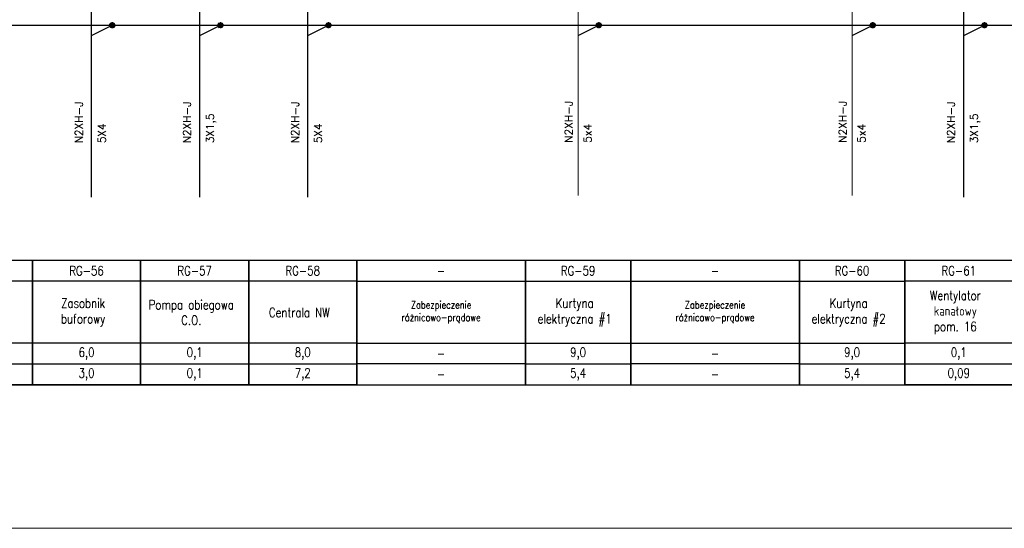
# Model space of a CAD drawing. Header units: millimetres. Extents: x 2505 to 3495, y 1397 to 1684.
# Tile 29 of 59: x 3013 to 3145, y 1397 to 1465. Entities that reach past the tile are written whole.
import ezdxf
from ezdxf.enums import TextEntityAlignment as Align

# ---------------------------------------------------------------- set-up
doc = ezdxf.new("R2010")
doc.units = ezdxf.units.MM
for name, color, linetype, lineweight in [('#elektryczne', 7, 'Continuous', 20), ('EB_PRZEWODY', 3, 'Continuous', 20), ('PRZEWODY', 3, 'Continuous', 20), ('SZYNY', 1, 'Continuous', 40)]:
    doc.layers.add(name, color=color, linetype=linetype, lineweight=lineweight)
doc.layers.add('E_Opis', color=7, linetype='Continuous')
doc.layers.add('OPIS', color=7, linetype='Continuous')
doc.styles.add('ROMANS', font='romans.shx', dxfattribs={"width": 0.8})
doc.styles.add('SIMPLEX', font='simplex.shx', dxfattribs={"width": 0.8})

# ---------------------------------------------------------------- blocks, each defined once
blk = doc.blocks.new('*U232')
for p, q in [((-0.64, 0.17), (-0.66, 0.02)), ((-0.64, 0.17), (-0.66, 0.02)), ((-0.64, 0), (-0.66, -0.03)), ((-0.6, 0.28), (-0.64, 0.17)), ((-0.6, 0.28), (-0.64, 0.17)), ((-0.6, 0.14), (-0.64, 0.09)), ((-0.6, 0), (-0.64, 0)), ((-0.51, 0.43), (-0.6, 0.28)), ((-0.51, 0.43), (-0.6, 0.28)), ((-0.51, 0.29), (-0.6, 0.19)), ((-0.51, 0.15), (-0.6, 0.1)), ((-0.51, 0.01), (-0.6, 0)), ((-0.4, 0.52), (-0.51, 0.43)), ((-0.4, 0.52), (-0.51, 0.43)), ((-0.4, 0.41), (-0.51, 0.33)), ((-0.4, 0.29), (-0.51, 0.24)), ((-0.4, 0.17), (-0.51, 0.15)), ((-0.4, 0.06), (-0.51, 0.05)), ((-0.27, 0.61), (-0.4, 0.52)), ((-0.27, 0.61), (-0.4, 0.52)), ((-0.27, 0.5), (-0.4, 0.43)), ((-0.27, 0.38), (-0.4, 0.33)), ((-0.27, 0.27), (-0.4, 0.24)), ((-0.27, 0.16), (-0.4, 0.14)), ((-0.27, 0.05), (-0.4, 0.05)), ((-0.27, 0.61), (-0.27, -0.61)), ((-0.27, 0.61), (-0.27, -0.61)), ((-0.1, 0.66), (0.1, 0.66)), ((-0.1, 0.66), (0.1, 0.66)), ((-0.1, -0.66), (-0.1, 0.66)), ((-0.1, 0.66), (-0.1, -0.66)), ((-0.1, 0.56), (0.1, 0.56)), ((-0.1, 0.46), (0.1, 0.46)), ((-0.1, 0.36), (0.1, 0.36)), ((-0.1, 0.26), (0.1, 0.26)), ((-0.1, 0.15), (0.1, 0.15)), ((-0.1, 0.05), (0.1, 0.05)), ((0.1, -0.66), (0.1, 0.66)), ((0.1, 0.66), (0.1, -0.66)), ((0.27, 0.61), (0.27, -0.61)), ((0.27, 0.61), (0.27, -0.61)), ((0.27, 0.61), (0.4, 0.52)), ((0.27, 0.61), (0.4, 0.52)), ((0.27, 0.5), (0.4, 0.43)), ((0.27, 0.38), (0.4, 0.33)), ((0.27, 0.27), (0.4, 0.24)), ((0.27, 0.16), (0.4, 0.14)), ((0.27, 0.05), (0.4, 0.05)), ((0.4, 0.52), (0.51, 0.43)), ((0.4, 0.52), (0.51, 0.43)), ((0.4, 0.41), (0.51, 0.33)), ((0.4, 0.29), (0.51, 0.24)), ((0.4, 0.17), (0.51, 0.15)), ((0.4, 0.06), (0.51, 0.05)), ((0.51, 0.43), (0.6, 0.28)), ((0.51, 0.43), (0.6, 0.28)), ((0.51, 0.29), (0.6, 0.19)), ((0.51, 0.15), (0.6, 0.1)), ((0.51, 0.01), (0.6, 0)), ((0.6, 0.28), (0.64, 0.17)), ((0.6, 0.28), (0.64, 0.17)), ((0.6, 0.14), (0.64, 0.09)), ((0.6, 0), (0.64, 0)), ((0.64, 0.17), (0.66, 0.02)), ((0.64, 0.17), (0.66, 0.02)), ((0.64, 0), (0.66, -0.03)), ((-0.65, -0.08), (-0.64, -0.17)), ((-0.64, -0.17), (-0.65, -0.08)), ((-0.6, -0.14), (-0.64, -0.08)), ((-0.64, -0.17), (-0.6, -0.28)), ((-0.6, -0.28), (-0.64, -0.17)), ((-0.51, -0.13), (-0.6, -0.09)), ((-0.51, -0.27), (-0.6, -0.18)), ((-0.6, -0.28), (-0.51, -0.41)), ((-0.51, -0.41), (-0.6, -0.28)), ((-0.4, -0.06), (-0.51, -0.04)), ((-0.4, -0.17), (-0.51, -0.13)), ((-0.4, -0.29), (-0.51, -0.23)), ((-0.4, -0.41), (-0.51, -0.32)), ((-0.51, -0.41), (-0.4, -0.52)), ((-0.4, -0.52), (-0.51, -0.41)), ((-0.27, -0.06), (-0.4, -0.05)), ((-0.27, -0.17), (-0.4, -0.14)), ((-0.27, -0.28), (-0.4, -0.24)), ((-0.27, -0.39), (-0.4, -0.33)), ((-0.27, -0.5), (-0.4, -0.43)), ((-0.4, -0.52), (-0.27, -0.61)), ((-0.27, -0.61), (-0.4, -0.52)), ((-0.1, -0.05), (0.1, -0.05)), ((-0.1, -0.15), (0.1, -0.15)), ((-0.1, -0.26), (0.1, -0.26)), ((-0.1, -0.36), (0.1, -0.36)), ((-0.1, -0.46), (0.1, -0.46)), ((-0.1, -0.56), (0.1, -0.56)), ((0.1, -0.66), (-0.1, -0.66)), ((-0.1, -0.66), (0.1, -0.66)), ((0.27, -0.06), (0.4, -0.05)), ((0.27, -0.17), (0.4, -0.14)), ((0.27, -0.28), (0.4, -0.24)), ((0.27, -0.39), (0.4, -0.33)), ((0.27, -0.5), (0.4, -0.43)), ((0.4, -0.52), (0.27, -0.61)), ((0.27, -0.61), (0.4, -0.52)), ((0.4, -0.06), (0.51, -0.04)), ((0.4, -0.17), (0.51, -0.13)), ((0.4, -0.29), (0.51, -0.23)), ((0.4, -0.41), (0.51, -0.32)), ((0.51, -0.41), (0.4, -0.52)), ((0.4, -0.52), (0.51, -0.41)), ((0.51, -0.13), (0.6, -0.09)), ((0.51, -0.27), (0.6, -0.18)), ((0.6, -0.28), (0.51, -0.41)), ((0.51, -0.41), (0.6, -0.28)), ((0.6, -0.14), (0.64, -0.08)), ((0.64, -0.17), (0.6, -0.28)), ((0.6, -0.28), (0.64, -0.17)), ((0.65, -0.08), (0.64, -0.17)), ((0.64, -0.17), (0.65, -0.08))]:
    blk.add_line(p, q)
at = {"ltscale": 5}
blk.add_line((0.66, 0.02), (0.66, -0.08), dxfattribs=at)
blk.add_point((0, 0))
blk = doc.blocks.new('*U241')
for p, q in [((-0.64, 0.17), (-0.66, 0.02)), ((-0.64, 0.17), (-0.66, 0.02)), ((-0.64, 0), (-0.66, -0.03)), ((-0.6, 0.28), (-0.64, 0.17)), ((-0.6, 0.28), (-0.64, 0.17)), ((-0.6, 0.14), (-0.64, 0.09)), ((-0.6, 0), (-0.64, 0)), ((-0.51, 0.43), (-0.6, 0.28)), ((-0.51, 0.43), (-0.6, 0.28)), ((-0.51, 0.29), (-0.6, 0.19)), ((-0.51, 0.15), (-0.6, 0.1)), ((-0.51, 0.01), (-0.6, 0)), ((-0.4, 0.52), (-0.51, 0.43)), ((-0.4, 0.52), (-0.51, 0.43)), ((-0.4, 0.41), (-0.51, 0.33)), ((-0.4, 0.29), (-0.51, 0.24)), ((-0.4, 0.17), (-0.51, 0.15)), ((-0.4, 0.06), (-0.51, 0.05)), ((-0.27, 0.61), (-0.4, 0.52)), ((-0.27, 0.61), (-0.4, 0.52)), ((-0.27, 0.5), (-0.4, 0.43)), ((-0.27, 0.38), (-0.4, 0.33)), ((-0.27, 0.27), (-0.4, 0.24)), ((-0.27, 0.16), (-0.4, 0.14)), ((-0.27, 0.05), (-0.4, 0.05)), ((-0.27, 0.61), (-0.27, -0.61)), ((-0.27, 0.61), (-0.27, -0.61)), ((-0.1, 0.66), (0.1, 0.66)), ((-0.1, 0.66), (0.1, 0.66)), ((-0.1, -0.66), (-0.1, 0.66)), ((-0.1, 0.66), (-0.1, -0.66)), ((-0.1, 0.56), (0.1, 0.56)), ((-0.1, 0.46), (0.1, 0.46)), ((-0.1, 0.36), (0.1, 0.36)), ((-0.1, 0.26), (0.1, 0.26)), ((-0.1, 0.15), (0.1, 0.15)), ((-0.1, 0.05), (0.1, 0.05)), ((0.1, -0.66), (0.1, 0.66)), ((0.1, 0.66), (0.1, -0.66)), ((0.27, 0.61), (0.27, -0.61)), ((0.27, 0.61), (0.27, -0.61)), ((0.27, 0.61), (0.4, 0.52)), ((0.27, 0.61), (0.4, 0.52)), ((0.27, 0.5), (0.4, 0.43)), ((0.27, 0.38), (0.4, 0.33)), ((0.27, 0.27), (0.4, 0.24)), ((0.27, 0.16), (0.4, 0.14)), ((0.27, 0.05), (0.4, 0.05)), ((0.4, 0.52), (0.51, 0.43)), ((0.4, 0.52), (0.51, 0.43)), ((0.4, 0.41), (0.51, 0.33)), ((0.4, 0.29), (0.51, 0.24)), ((0.4, 0.17), (0.51, 0.15)), ((0.4, 0.06), (0.51, 0.05)), ((0.51, 0.43), (0.6, 0.28)), ((0.51, 0.43), (0.6, 0.28)), ((0.51, 0.29), (0.6, 0.19)), ((0.51, 0.15), (0.6, 0.1)), ((0.51, 0.01), (0.6, 0)), ((0.6, 0.28), (0.64, 0.17)), ((0.6, 0.28), (0.64, 0.17)), ((0.6, 0.14), (0.64, 0.09)), ((0.6, 0), (0.64, 0)), ((0.64, 0.17), (0.66, 0.02)), ((0.64, 0.17), (0.66, 0.02)), ((0.64, 0), (0.66, -0.03)), ((-0.65, -0.08), (-0.64, -0.17)), ((-0.64, -0.17), (-0.65, -0.08)), ((-0.6, -0.14), (-0.64, -0.08)), ((-0.64, -0.17), (-0.6, -0.28)), ((-0.6, -0.28), (-0.64, -0.17)), ((-0.51, -0.13), (-0.6, -0.09)), ((-0.51, -0.27), (-0.6, -0.18)), ((-0.6, -0.28), (-0.51, -0.41)), ((-0.51, -0.41), (-0.6, -0.28)), ((-0.4, -0.06), (-0.51, -0.04)), ((-0.4, -0.17), (-0.51, -0.13)), ((-0.4, -0.29), (-0.51, -0.23)), ((-0.4, -0.41), (-0.51, -0.32)), ((-0.51, -0.41), (-0.4, -0.52)), ((-0.4, -0.52), (-0.51, -0.41)), ((-0.27, -0.06), (-0.4, -0.05)), ((-0.27, -0.17), (-0.4, -0.14)), ((-0.27, -0.28), (-0.4, -0.24)), ((-0.27, -0.39), (-0.4, -0.33)), ((-0.27, -0.5), (-0.4, -0.43)), ((-0.4, -0.52), (-0.27, -0.61)), ((-0.27, -0.61), (-0.4, -0.52)), ((-0.1, -0.05), (0.1, -0.05)), ((-0.1, -0.15), (0.1, -0.15)), ((-0.1, -0.26), (0.1, -0.26)), ((-0.1, -0.36), (0.1, -0.36)), ((-0.1, -0.46), (0.1, -0.46)), ((-0.1, -0.56), (0.1, -0.56)), ((0.1, -0.66), (-0.1, -0.66)), ((-0.1, -0.66), (0.1, -0.66)), ((0.27, -0.06), (0.4, -0.05)), ((0.27, -0.17), (0.4, -0.14)), ((0.27, -0.28), (0.4, -0.24)), ((0.27, -0.39), (0.4, -0.33)), ((0.27, -0.5), (0.4, -0.43)), ((0.4, -0.52), (0.27, -0.61)), ((0.27, -0.61), (0.4, -0.52)), ((0.4, -0.06), (0.51, -0.04)), ((0.4, -0.17), (0.51, -0.13)), ((0.4, -0.29), (0.51, -0.23)), ((0.4, -0.41), (0.51, -0.32)), ((0.51, -0.41), (0.4, -0.52)), ((0.4, -0.52), (0.51, -0.41)), ((0.51, -0.13), (0.6, -0.09)), ((0.51, -0.27), (0.6, -0.18)), ((0.6, -0.28), (0.51, -0.41)), ((0.51, -0.41), (0.6, -0.28)), ((0.6, -0.14), (0.64, -0.08)), ((0.64, -0.17), (0.6, -0.28)), ((0.6, -0.28), (0.64, -0.17)), ((0.65, -0.08), (0.64, -0.17)), ((0.64, -0.17), (0.65, -0.08))]:
    blk.add_line(p, q)
at = {"ltscale": 5}
blk.add_line((0.66, 0.02), (0.66, -0.08), dxfattribs=at)
blk.add_point((0, 0))
blk = doc.blocks.new('*U238')
for p, q in [((-0.64, 0.17), (-0.66, 0.02)), ((-0.64, 0.17), (-0.66, 0.02)), ((-0.64, 0), (-0.66, -0.03)), ((-0.6, 0.28), (-0.64, 0.17)), ((-0.6, 0.28), (-0.64, 0.17)), ((-0.6, 0.14), (-0.64, 0.09)), ((-0.6, 0), (-0.64, 0)), ((-0.51, 0.43), (-0.6, 0.28)), ((-0.51, 0.43), (-0.6, 0.28)), ((-0.51, 0.29), (-0.6, 0.19)), ((-0.51, 0.15), (-0.6, 0.1)), ((-0.51, 0.01), (-0.6, 0)), ((-0.4, 0.52), (-0.51, 0.43)), ((-0.4, 0.52), (-0.51, 0.43)), ((-0.4, 0.41), (-0.51, 0.33)), ((-0.4, 0.29), (-0.51, 0.24)), ((-0.4, 0.17), (-0.51, 0.15)), ((-0.4, 0.06), (-0.51, 0.05)), ((-0.27, 0.61), (-0.4, 0.52)), ((-0.27, 0.61), (-0.4, 0.52)), ((-0.27, 0.5), (-0.4, 0.43)), ((-0.27, 0.38), (-0.4, 0.33)), ((-0.27, 0.27), (-0.4, 0.24)), ((-0.27, 0.16), (-0.4, 0.14)), ((-0.27, 0.05), (-0.4, 0.05)), ((-0.27, 0.61), (-0.27, -0.61)), ((-0.27, 0.61), (-0.27, -0.61)), ((-0.1, 0.66), (0.1, 0.66)), ((-0.1, 0.66), (0.1, 0.66)), ((-0.1, -0.66), (-0.1, 0.66)), ((-0.1, 0.66), (-0.1, -0.66)), ((-0.1, 0.56), (0.1, 0.56)), ((-0.1, 0.46), (0.1, 0.46)), ((-0.1, 0.36), (0.1, 0.36)), ((-0.1, 0.26), (0.1, 0.26)), ((-0.1, 0.15), (0.1, 0.15)), ((-0.1, 0.05), (0.1, 0.05)), ((0.1, -0.66), (0.1, 0.66)), ((0.1, 0.66), (0.1, -0.66)), ((0.27, 0.61), (0.27, -0.61)), ((0.27, 0.61), (0.27, -0.61)), ((0.27, 0.61), (0.4, 0.52)), ((0.27, 0.61), (0.4, 0.52)), ((0.27, 0.5), (0.4, 0.43)), ((0.27, 0.38), (0.4, 0.33)), ((0.27, 0.27), (0.4, 0.24)), ((0.27, 0.16), (0.4, 0.14)), ((0.27, 0.05), (0.4, 0.05)), ((0.4, 0.52), (0.51, 0.43)), ((0.4, 0.52), (0.51, 0.43)), ((0.4, 0.41), (0.51, 0.33)), ((0.4, 0.29), (0.51, 0.24)), ((0.4, 0.17), (0.51, 0.15)), ((0.4, 0.06), (0.51, 0.05)), ((0.51, 0.43), (0.6, 0.28)), ((0.51, 0.43), (0.6, 0.28)), ((0.51, 0.29), (0.6, 0.19)), ((0.51, 0.15), (0.6, 0.1)), ((0.51, 0.01), (0.6, 0)), ((0.6, 0.28), (0.64, 0.17)), ((0.6, 0.28), (0.64, 0.17)), ((0.6, 0.14), (0.64, 0.09)), ((0.6, 0), (0.64, 0)), ((0.64, 0.17), (0.66, 0.02)), ((0.64, 0.17), (0.66, 0.02)), ((0.64, 0), (0.66, -0.03)), ((-0.65, -0.08), (-0.64, -0.17)), ((-0.64, -0.17), (-0.65, -0.08)), ((-0.6, -0.14), (-0.64, -0.08)), ((-0.64, -0.17), (-0.6, -0.28)), ((-0.6, -0.28), (-0.64, -0.17)), ((-0.51, -0.13), (-0.6, -0.09)), ((-0.51, -0.27), (-0.6, -0.18)), ((-0.6, -0.28), (-0.51, -0.41)), ((-0.51, -0.41), (-0.6, -0.28)), ((-0.4, -0.06), (-0.51, -0.04)), ((-0.4, -0.17), (-0.51, -0.13)), ((-0.4, -0.29), (-0.51, -0.23)), ((-0.4, -0.41), (-0.51, -0.32)), ((-0.51, -0.41), (-0.4, -0.52)), ((-0.4, -0.52), (-0.51, -0.41)), ((-0.27, -0.06), (-0.4, -0.05)), ((-0.27, -0.17), (-0.4, -0.14)), ((-0.27, -0.28), (-0.4, -0.24)), ((-0.27, -0.39), (-0.4, -0.33)), ((-0.27, -0.5), (-0.4, -0.43)), ((-0.4, -0.52), (-0.27, -0.61)), ((-0.27, -0.61), (-0.4, -0.52)), ((-0.1, -0.05), (0.1, -0.05)), ((-0.1, -0.15), (0.1, -0.15)), ((-0.1, -0.26), (0.1, -0.26)), ((-0.1, -0.36), (0.1, -0.36)), ((-0.1, -0.46), (0.1, -0.46)), ((-0.1, -0.56), (0.1, -0.56)), ((0.1, -0.66), (-0.1, -0.66)), ((-0.1, -0.66), (0.1, -0.66)), ((0.27, -0.06), (0.4, -0.05)), ((0.27, -0.17), (0.4, -0.14)), ((0.27, -0.28), (0.4, -0.24)), ((0.27, -0.39), (0.4, -0.33)), ((0.27, -0.5), (0.4, -0.43)), ((0.4, -0.52), (0.27, -0.61)), ((0.27, -0.61), (0.4, -0.52)), ((0.4, -0.06), (0.51, -0.04)), ((0.4, -0.17), (0.51, -0.13)), ((0.4, -0.29), (0.51, -0.23)), ((0.4, -0.41), (0.51, -0.32)), ((0.51, -0.41), (0.4, -0.52)), ((0.4, -0.52), (0.51, -0.41)), ((0.51, -0.13), (0.6, -0.09)), ((0.51, -0.27), (0.6, -0.18)), ((0.6, -0.28), (0.51, -0.41)), ((0.51, -0.41), (0.6, -0.28)), ((0.6, -0.14), (0.64, -0.08)), ((0.64, -0.17), (0.6, -0.28)), ((0.6, -0.28), (0.64, -0.17)), ((0.65, -0.08), (0.64, -0.17)), ((0.64, -0.17), (0.65, -0.08))]:
    blk.add_line(p, q)
at = {"ltscale": 5}
blk.add_line((0.66, 0.02), (0.66, -0.08), dxfattribs=at)
blk.add_point((0, 0))
blk = doc.blocks.new('*U273')
for p, q in [((-0.64, 0.17), (-0.66, 0.02)), ((-0.64, 0.17), (-0.66, 0.02)), ((-0.64, 0), (-0.66, -0.03)), ((-0.6, 0.28), (-0.64, 0.17)), ((-0.6, 0.28), (-0.64, 0.17)), ((-0.6, 0.14), (-0.64, 0.09)), ((-0.6, 0), (-0.64, 0)), ((-0.51, 0.43), (-0.6, 0.28)), ((-0.51, 0.43), (-0.6, 0.28)), ((-0.51, 0.29), (-0.6, 0.19)), ((-0.51, 0.15), (-0.6, 0.1)), ((-0.51, 0.01), (-0.6, 0)), ((-0.4, 0.52), (-0.51, 0.43)), ((-0.4, 0.52), (-0.51, 0.43)), ((-0.4, 0.41), (-0.51, 0.33)), ((-0.4, 0.29), (-0.51, 0.24)), ((-0.4, 0.17), (-0.51, 0.15)), ((-0.4, 0.06), (-0.51, 0.05)), ((-0.27, 0.61), (-0.4, 0.52)), ((-0.27, 0.61), (-0.4, 0.52)), ((-0.27, 0.5), (-0.4, 0.43)), ((-0.27, 0.38), (-0.4, 0.33)), ((-0.27, 0.27), (-0.4, 0.24)), ((-0.27, 0.16), (-0.4, 0.14)), ((-0.27, 0.05), (-0.4, 0.05)), ((-0.27, 0.61), (-0.27, -0.61)), ((-0.27, 0.61), (-0.27, -0.61)), ((-0.1, 0.66), (0.1, 0.66)), ((-0.1, 0.66), (0.1, 0.66)), ((-0.1, -0.66), (-0.1, 0.66)), ((-0.1, 0.66), (-0.1, -0.66)), ((-0.1, 0.56), (0.1, 0.56)), ((-0.1, 0.46), (0.1, 0.46)), ((-0.1, 0.36), (0.1, 0.36)), ((-0.1, 0.26), (0.1, 0.26)), ((-0.1, 0.15), (0.1, 0.15)), ((-0.1, 0.05), (0.1, 0.05)), ((0.1, -0.66), (0.1, 0.66)), ((0.1, 0.66), (0.1, -0.66)), ((0.27, 0.61), (0.27, -0.61)), ((0.27, 0.61), (0.27, -0.61)), ((0.27, 0.61), (0.4, 0.52)), ((0.27, 0.61), (0.4, 0.52)), ((0.27, 0.5), (0.4, 0.43)), ((0.27, 0.38), (0.4, 0.33)), ((0.27, 0.27), (0.4, 0.24)), ((0.27, 0.16), (0.4, 0.14)), ((0.27, 0.05), (0.4, 0.05)), ((0.4, 0.52), (0.51, 0.43)), ((0.4, 0.52), (0.51, 0.43)), ((0.4, 0.41), (0.51, 0.33)), ((0.4, 0.29), (0.51, 0.24)), ((0.4, 0.17), (0.51, 0.15)), ((0.4, 0.06), (0.51, 0.05)), ((0.51, 0.43), (0.6, 0.28)), ((0.51, 0.43), (0.6, 0.28)), ((0.51, 0.29), (0.6, 0.19)), ((0.51, 0.15), (0.6, 0.1)), ((0.51, 0.01), (0.6, 0)), ((0.6, 0.28), (0.64, 0.17)), ((0.6, 0.28), (0.64, 0.17)), ((0.6, 0.14), (0.64, 0.09)), ((0.6, 0), (0.64, 0)), ((0.64, 0.17), (0.66, 0.02)), ((0.64, 0.17), (0.66, 0.02)), ((0.64, 0), (0.66, -0.03)), ((-0.65, -0.08), (-0.64, -0.17)), ((-0.64, -0.17), (-0.65, -0.08)), ((-0.6, -0.14), (-0.64, -0.08)), ((-0.64, -0.17), (-0.6, -0.28)), ((-0.6, -0.28), (-0.64, -0.17)), ((-0.51, -0.13), (-0.6, -0.09)), ((-0.51, -0.27), (-0.6, -0.18)), ((-0.6, -0.28), (-0.51, -0.41)), ((-0.51, -0.41), (-0.6, -0.28)), ((-0.4, -0.06), (-0.51, -0.04)), ((-0.4, -0.17), (-0.51, -0.13)), ((-0.4, -0.29), (-0.51, -0.23)), ((-0.4, -0.41), (-0.51, -0.32)), ((-0.51, -0.41), (-0.4, -0.52)), ((-0.4, -0.52), (-0.51, -0.41)), ((-0.27, -0.06), (-0.4, -0.05)), ((-0.27, -0.17), (-0.4, -0.14)), ((-0.27, -0.28), (-0.4, -0.24)), ((-0.27, -0.39), (-0.4, -0.33)), ((-0.27, -0.5), (-0.4, -0.43)), ((-0.4, -0.52), (-0.27, -0.61)), ((-0.27, -0.61), (-0.4, -0.52)), ((-0.1, -0.05), (0.1, -0.05)), ((-0.1, -0.15), (0.1, -0.15)), ((-0.1, -0.26), (0.1, -0.26)), ((-0.1, -0.36), (0.1, -0.36)), ((-0.1, -0.46), (0.1, -0.46)), ((-0.1, -0.56), (0.1, -0.56)), ((0.1, -0.66), (-0.1, -0.66)), ((-0.1, -0.66), (0.1, -0.66)), ((0.27, -0.06), (0.4, -0.05)), ((0.27, -0.17), (0.4, -0.14)), ((0.27, -0.28), (0.4, -0.24)), ((0.27, -0.39), (0.4, -0.33)), ((0.27, -0.5), (0.4, -0.43)), ((0.4, -0.52), (0.27, -0.61)), ((0.27, -0.61), (0.4, -0.52)), ((0.4, -0.06), (0.51, -0.04)), ((0.4, -0.17), (0.51, -0.13)), ((0.4, -0.29), (0.51, -0.23)), ((0.4, -0.41), (0.51, -0.32)), ((0.51, -0.41), (0.4, -0.52)), ((0.4, -0.52), (0.51, -0.41)), ((0.51, -0.13), (0.6, -0.09)), ((0.51, -0.27), (0.6, -0.18)), ((0.6, -0.28), (0.51, -0.41)), ((0.51, -0.41), (0.6, -0.28)), ((0.6, -0.14), (0.64, -0.08)), ((0.64, -0.17), (0.6, -0.28)), ((0.6, -0.28), (0.64, -0.17)), ((0.65, -0.08), (0.64, -0.17)), ((0.64, -0.17), (0.65, -0.08))]:
    blk.add_line(p, q)
at = {"ltscale": 5}
blk.add_line((0.66, 0.02), (0.66, -0.08), dxfattribs=at)
blk.add_point((0, 0))
blk = doc.blocks.new('*U275')
for p, q in [((-0.64, 0.17), (-0.66, 0.02)), ((-0.64, 0.17), (-0.66, 0.02)), ((-0.64, 0), (-0.66, -0.03)), ((-0.6, 0.28), (-0.64, 0.17)), ((-0.6, 0.28), (-0.64, 0.17)), ((-0.6, 0.14), (-0.64, 0.09)), ((-0.6, 0), (-0.64, 0)), ((-0.51, 0.43), (-0.6, 0.28)), ((-0.51, 0.43), (-0.6, 0.28)), ((-0.51, 0.29), (-0.6, 0.19)), ((-0.51, 0.15), (-0.6, 0.1)), ((-0.51, 0.01), (-0.6, 0)), ((-0.4, 0.52), (-0.51, 0.43)), ((-0.4, 0.52), (-0.51, 0.43)), ((-0.4, 0.41), (-0.51, 0.33)), ((-0.4, 0.29), (-0.51, 0.24)), ((-0.4, 0.17), (-0.51, 0.15)), ((-0.4, 0.06), (-0.51, 0.05)), ((-0.27, 0.61), (-0.4, 0.52)), ((-0.27, 0.61), (-0.4, 0.52)), ((-0.27, 0.5), (-0.4, 0.43)), ((-0.27, 0.38), (-0.4, 0.33)), ((-0.27, 0.27), (-0.4, 0.24)), ((-0.27, 0.16), (-0.4, 0.14)), ((-0.27, 0.05), (-0.4, 0.05)), ((-0.27, 0.61), (-0.27, -0.61)), ((-0.27, 0.61), (-0.27, -0.61)), ((-0.1, 0.66), (0.1, 0.66)), ((-0.1, 0.66), (0.1, 0.66)), ((-0.1, -0.66), (-0.1, 0.66)), ((-0.1, 0.66), (-0.1, -0.66)), ((-0.1, 0.56), (0.1, 0.56)), ((-0.1, 0.46), (0.1, 0.46)), ((-0.1, 0.36), (0.1, 0.36)), ((-0.1, 0.26), (0.1, 0.26)), ((-0.1, 0.15), (0.1, 0.15)), ((-0.1, 0.05), (0.1, 0.05)), ((0.1, -0.66), (0.1, 0.66)), ((0.1, 0.66), (0.1, -0.66)), ((0.27, 0.61), (0.27, -0.61)), ((0.27, 0.61), (0.27, -0.61)), ((0.27, 0.61), (0.4, 0.52)), ((0.27, 0.61), (0.4, 0.52)), ((0.27, 0.5), (0.4, 0.43)), ((0.27, 0.38), (0.4, 0.33)), ((0.27, 0.27), (0.4, 0.24)), ((0.27, 0.16), (0.4, 0.14)), ((0.27, 0.05), (0.4, 0.05)), ((0.4, 0.52), (0.51, 0.43)), ((0.4, 0.52), (0.51, 0.43)), ((0.4, 0.41), (0.51, 0.33)), ((0.4, 0.29), (0.51, 0.24)), ((0.4, 0.17), (0.51, 0.15)), ((0.4, 0.06), (0.51, 0.05)), ((0.51, 0.43), (0.6, 0.28)), ((0.51, 0.43), (0.6, 0.28)), ((0.51, 0.29), (0.6, 0.19)), ((0.51, 0.15), (0.6, 0.1)), ((0.51, 0.01), (0.6, 0)), ((0.6, 0.28), (0.64, 0.17)), ((0.6, 0.28), (0.64, 0.17)), ((0.6, 0.14), (0.64, 0.09)), ((0.6, 0), (0.64, 0)), ((0.64, 0.17), (0.66, 0.02)), ((0.64, 0.17), (0.66, 0.02)), ((0.64, 0), (0.66, -0.03)), ((-0.65, -0.08), (-0.64, -0.17)), ((-0.64, -0.17), (-0.65, -0.08)), ((-0.6, -0.14), (-0.64, -0.08)), ((-0.64, -0.17), (-0.6, -0.28)), ((-0.6, -0.28), (-0.64, -0.17)), ((-0.51, -0.13), (-0.6, -0.09)), ((-0.51, -0.27), (-0.6, -0.18)), ((-0.6, -0.28), (-0.51, -0.41)), ((-0.51, -0.41), (-0.6, -0.28)), ((-0.4, -0.06), (-0.51, -0.04)), ((-0.4, -0.17), (-0.51, -0.13)), ((-0.4, -0.29), (-0.51, -0.23)), ((-0.4, -0.41), (-0.51, -0.32)), ((-0.51, -0.41), (-0.4, -0.52)), ((-0.4, -0.52), (-0.51, -0.41)), ((-0.27, -0.06), (-0.4, -0.05)), ((-0.27, -0.17), (-0.4, -0.14)), ((-0.27, -0.28), (-0.4, -0.24)), ((-0.27, -0.39), (-0.4, -0.33)), ((-0.27, -0.5), (-0.4, -0.43)), ((-0.4, -0.52), (-0.27, -0.61)), ((-0.27, -0.61), (-0.4, -0.52)), ((-0.1, -0.05), (0.1, -0.05)), ((-0.1, -0.15), (0.1, -0.15)), ((-0.1, -0.26), (0.1, -0.26)), ((-0.1, -0.36), (0.1, -0.36)), ((-0.1, -0.46), (0.1, -0.46)), ((-0.1, -0.56), (0.1, -0.56)), ((0.1, -0.66), (-0.1, -0.66)), ((-0.1, -0.66), (0.1, -0.66)), ((0.27, -0.06), (0.4, -0.05)), ((0.27, -0.17), (0.4, -0.14)), ((0.27, -0.28), (0.4, -0.24)), ((0.27, -0.39), (0.4, -0.33)), ((0.27, -0.5), (0.4, -0.43)), ((0.4, -0.52), (0.27, -0.61)), ((0.27, -0.61), (0.4, -0.52)), ((0.4, -0.06), (0.51, -0.04)), ((0.4, -0.17), (0.51, -0.13)), ((0.4, -0.29), (0.51, -0.23)), ((0.4, -0.41), (0.51, -0.32)), ((0.51, -0.41), (0.4, -0.52)), ((0.4, -0.52), (0.51, -0.41)), ((0.51, -0.13), (0.6, -0.09)), ((0.51, -0.27), (0.6, -0.18)), ((0.6, -0.28), (0.51, -0.41)), ((0.51, -0.41), (0.6, -0.28)), ((0.6, -0.14), (0.64, -0.08)), ((0.64, -0.17), (0.6, -0.28)), ((0.6, -0.28), (0.64, -0.17)), ((0.65, -0.08), (0.64, -0.17)), ((0.64, -0.17), (0.65, -0.08))]:
    blk.add_line(p, q)
at = {"ltscale": 5}
blk.add_line((0.66, 0.02), (0.66, -0.08), dxfattribs=at)
blk.add_point((0, 0))
blk = doc.blocks.new('*U269')
for p, q in [((-0.64, 0.17), (-0.66, 0.02)), ((-0.64, 0.17), (-0.66, 0.02)), ((-0.64, 0), (-0.66, -0.03)), ((-0.6, 0.28), (-0.64, 0.17)), ((-0.6, 0.28), (-0.64, 0.17)), ((-0.6, 0.14), (-0.64, 0.09)), ((-0.6, 0), (-0.64, 0)), ((-0.51, 0.43), (-0.6, 0.28)), ((-0.51, 0.43), (-0.6, 0.28)), ((-0.51, 0.29), (-0.6, 0.19)), ((-0.51, 0.15), (-0.6, 0.1)), ((-0.51, 0.01), (-0.6, 0)), ((-0.4, 0.52), (-0.51, 0.43)), ((-0.4, 0.52), (-0.51, 0.43)), ((-0.4, 0.41), (-0.51, 0.33)), ((-0.4, 0.29), (-0.51, 0.24)), ((-0.4, 0.17), (-0.51, 0.15)), ((-0.4, 0.06), (-0.51, 0.05)), ((-0.27, 0.61), (-0.4, 0.52)), ((-0.27, 0.61), (-0.4, 0.52)), ((-0.27, 0.5), (-0.4, 0.43)), ((-0.27, 0.38), (-0.4, 0.33)), ((-0.27, 0.27), (-0.4, 0.24)), ((-0.27, 0.16), (-0.4, 0.14)), ((-0.27, 0.05), (-0.4, 0.05)), ((-0.27, 0.61), (-0.27, -0.61)), ((-0.27, 0.61), (-0.27, -0.61)), ((-0.1, 0.66), (0.1, 0.66)), ((-0.1, 0.66), (0.1, 0.66)), ((-0.1, -0.66), (-0.1, 0.66)), ((-0.1, 0.66), (-0.1, -0.66)), ((-0.1, 0.56), (0.1, 0.56)), ((-0.1, 0.46), (0.1, 0.46)), ((-0.1, 0.36), (0.1, 0.36)), ((-0.1, 0.26), (0.1, 0.26)), ((-0.1, 0.15), (0.1, 0.15)), ((-0.1, 0.05), (0.1, 0.05)), ((0.1, -0.66), (0.1, 0.66)), ((0.1, 0.66), (0.1, -0.66)), ((0.27, 0.61), (0.27, -0.61)), ((0.27, 0.61), (0.27, -0.61)), ((0.27, 0.61), (0.4, 0.52)), ((0.27, 0.61), (0.4, 0.52)), ((0.27, 0.5), (0.4, 0.43)), ((0.27, 0.38), (0.4, 0.33)), ((0.27, 0.27), (0.4, 0.24)), ((0.27, 0.16), (0.4, 0.14)), ((0.27, 0.05), (0.4, 0.05)), ((0.4, 0.52), (0.51, 0.43)), ((0.4, 0.52), (0.51, 0.43)), ((0.4, 0.41), (0.51, 0.33)), ((0.4, 0.29), (0.51, 0.24)), ((0.4, 0.17), (0.51, 0.15)), ((0.4, 0.06), (0.51, 0.05)), ((0.51, 0.43), (0.6, 0.28)), ((0.51, 0.43), (0.6, 0.28)), ((0.51, 0.29), (0.6, 0.19)), ((0.51, 0.15), (0.6, 0.1)), ((0.51, 0.01), (0.6, 0)), ((0.6, 0.28), (0.64, 0.17)), ((0.6, 0.28), (0.64, 0.17)), ((0.6, 0.14), (0.64, 0.09)), ((0.6, 0), (0.64, 0)), ((0.64, 0.17), (0.66, 0.02)), ((0.64, 0.17), (0.66, 0.02)), ((0.64, 0), (0.66, -0.03)), ((-0.65, -0.08), (-0.64, -0.17)), ((-0.64, -0.17), (-0.65, -0.08)), ((-0.6, -0.14), (-0.64, -0.08)), ((-0.64, -0.17), (-0.6, -0.28)), ((-0.6, -0.28), (-0.64, -0.17)), ((-0.51, -0.13), (-0.6, -0.09)), ((-0.51, -0.27), (-0.6, -0.18)), ((-0.6, -0.28), (-0.51, -0.41)), ((-0.51, -0.41), (-0.6, -0.28)), ((-0.4, -0.06), (-0.51, -0.04)), ((-0.4, -0.17), (-0.51, -0.13)), ((-0.4, -0.29), (-0.51, -0.23)), ((-0.4, -0.41), (-0.51, -0.32)), ((-0.51, -0.41), (-0.4, -0.52)), ((-0.4, -0.52), (-0.51, -0.41)), ((-0.27, -0.06), (-0.4, -0.05)), ((-0.27, -0.17), (-0.4, -0.14)), ((-0.27, -0.28), (-0.4, -0.24)), ((-0.27, -0.39), (-0.4, -0.33)), ((-0.27, -0.5), (-0.4, -0.43)), ((-0.4, -0.52), (-0.27, -0.61)), ((-0.27, -0.61), (-0.4, -0.52)), ((-0.1, -0.05), (0.1, -0.05)), ((-0.1, -0.15), (0.1, -0.15)), ((-0.1, -0.26), (0.1, -0.26)), ((-0.1, -0.36), (0.1, -0.36)), ((-0.1, -0.46), (0.1, -0.46)), ((-0.1, -0.56), (0.1, -0.56)), ((0.1, -0.66), (-0.1, -0.66)), ((-0.1, -0.66), (0.1, -0.66)), ((0.27, -0.06), (0.4, -0.05)), ((0.27, -0.17), (0.4, -0.14)), ((0.27, -0.28), (0.4, -0.24)), ((0.27, -0.39), (0.4, -0.33)), ((0.27, -0.5), (0.4, -0.43)), ((0.4, -0.52), (0.27, -0.61)), ((0.27, -0.61), (0.4, -0.52)), ((0.4, -0.06), (0.51, -0.04)), ((0.4, -0.17), (0.51, -0.13)), ((0.4, -0.29), (0.51, -0.23)), ((0.4, -0.41), (0.51, -0.32)), ((0.51, -0.41), (0.4, -0.52)), ((0.4, -0.52), (0.51, -0.41)), ((0.51, -0.13), (0.6, -0.09)), ((0.51, -0.27), (0.6, -0.18)), ((0.6, -0.28), (0.51, -0.41)), ((0.51, -0.41), (0.6, -0.28)), ((0.6, -0.14), (0.64, -0.08)), ((0.64, -0.17), (0.6, -0.28)), ((0.6, -0.28), (0.64, -0.17)), ((0.65, -0.08), (0.64, -0.17)), ((0.64, -0.17), (0.65, -0.08))]:
    blk.add_line(p, q)
at = {"ltscale": 5}
blk.add_line((0.66, 0.02), (0.66, -0.08), dxfattribs=at)
blk.add_point((0, 0))

msp = doc.modelspace()

# ---------------------------------------------------------------- linework, layer by layer
at = {"layer": '#elektryczne'}
msp.add_lwpolyline([(3494.65, 1396.93), (2504.65, 1396.93), (2504.65, 1683.93), (3494.65, 1683.93)], dxfattribs=at)
at = {"layer": 'EB_PRZEWODY', "lineweight": -3, "ltscale": 5}
for p, q in [((3022.26, 1462.95), (3025.03, 1464.33)), ((3036.74, 1462.95), (3039.52, 1464.33)), ((3051.23, 1462.95), (3054, 1464.33)), ((3087.45, 1462.95), (3090.22, 1464.33)), ((3124.16, 1462.95), (3126.93, 1464.33)), ((3139.13, 1462.95), (3141.91, 1464.33))]:
    msp.add_line(p, q, dxfattribs=at)
at = {"layer": 'OPIS', "lineweight": -3}
for p, q in [((3014.33, 1432.81), (2999.85, 1432.81)), ((3028.82, 1432.81), (3014.33, 1432.81)), ((3043.31, 1432.81), (3028.82, 1432.81)), ((3057.8, 1432.81), (3043.31, 1432.81)), ((3145.7, 1432.81), (3131.21, 1432.81)), ((3014.33, 1430.03), (2999.85, 1430.03)), ((3028.82, 1430.03), (3014.33, 1430.03)), ((3043.31, 1430.03), (3028.82, 1430.03)), ((3057.8, 1430.03), (3043.31, 1430.03)), ((3145.7, 1430.03), (3131.21, 1430.03)), ((3014.33, 1421.72), (2999.85, 1421.72)), ((3028.82, 1421.72), (3014.33, 1421.72)), ((3043.31, 1421.72), (3028.82, 1421.72)), ((3057.8, 1421.72), (3043.31, 1421.72)), ((3145.7, 1421.72), (3131.21, 1421.72))]:
    msp.add_line(p, q, dxfattribs=at)
at = {"layer": 'OPIS'}
for p, q in [((3057.8, 1430.03), (3080.39, 1430.03)), ((3080.39, 1430.02), (3094.5, 1430.02)), ((3094.5, 1430.03), (3117.1, 1430.03)), ((3117.1, 1430.02), (3131.21, 1430.02)), ((3057.8, 1421.72), (3080.39, 1421.72)), ((3080.39, 1421.72), (3094.5, 1421.72)), ((3094.5, 1421.72), (3117.1, 1421.72)), ((3117.1, 1421.72), (3131.21, 1421.72))]:
    msp.add_line(p, q, dxfattribs=at)
at = {"layer": 'OPIS', "ltscale": 5}
for p, q in [((3080.39, 1418.95), (3057.8, 1418.95)), ((3080.39, 1418.95), (3094.5, 1418.95)), ((3117.1, 1418.95), (3094.5, 1418.95)), ((3117.1, 1418.95), (3131.21, 1418.95))]:
    msp.add_line(p, q, dxfattribs=at)
at = {"layer": 'OPIS', "lineweight": -3}
for points in [[(2999.85, 1416.17), (3014.33, 1416.17), (3014.33, 1432.81), (2999.85, 1432.81)], [(3014.33, 1416.17), (3028.82, 1416.17), (3028.82, 1432.81), (3014.33, 1432.81)], [(3028.82, 1416.17), (3043.31, 1416.17), (3043.31, 1432.81), (3028.82, 1432.81)], [(3043.31, 1416.17), (3057.8, 1416.17), (3057.8, 1432.81), (3043.31, 1432.81)], [(3131.21, 1416.17), (3145.7, 1416.17), (3145.7, 1432.81), (3131.21, 1432.81)]]:
    msp.add_lwpolyline(points, close=True, dxfattribs=at)
at = {"layer": 'OPIS'}
for points in [[(3057.8, 1416.17), (3080.39, 1416.17), (3080.39, 1432.81), (3057.8, 1432.81)], [(3080.39, 1416.17), (3094.5, 1416.17), (3094.5, 1432.81), (3080.39, 1432.81)], [(3094.5, 1416.17), (3117.1, 1416.17), (3117.1, 1432.81), (3094.5, 1432.81)], [(3117.1, 1416.17), (3131.21, 1416.17), (3131.21, 1432.81), (3117.1, 1432.81)]]:
    msp.add_lwpolyline(points, close=True, dxfattribs=at)
at = {"layer": 'OPIS', "lineweight": -3}
for points in [[(2999.85, 1418.95), (3014.33, 1418.95), (3014.33, 1416.17), (2999.85, 1416.17)], [(3014.33, 1418.95), (3028.82, 1418.95), (3028.82, 1416.17), (3014.33, 1416.17)], [(3028.82, 1418.95), (3043.31, 1418.95), (3043.31, 1416.17), (3028.82, 1416.17)], [(3043.31, 1418.95), (3057.8, 1418.95), (3057.8, 1416.17), (3043.31, 1416.17)], [(3131.21, 1418.95), (3145.7, 1418.95), (3145.7, 1416.17), (3131.21, 1416.17)]]:
    msp.add_lwpolyline(points, dxfattribs=at)
at = {"layer": 'PRZEWODY'}
for p, q in [((3087.45, 1495.56), (3087.45, 1441.54)), ((3124.16, 1495.56), (3124.16, 1441.54))]:
    msp.add_line(p, q, dxfattribs=at)
at = {"layer": 'PRZEWODY', "lineweight": -3}
for p, q in [((3022.26, 1441.28), (3022.26, 1474.37)), ((3036.74, 1441.28), (3036.74, 1474.37)), ((3051.23, 1441.28), (3051.23, 1474.37)), ((3139.13, 1441.28), (3139.13, 1474.37))]:
    msp.add_line(p, q, dxfattribs=at)
at = {"layer": 'SZYNY', "color": 4, "lineweight": -3}
msp.add_line((2553.7, 1464.34), (3301.29, 1464.34), dxfattribs=at)

# ---------------------------------------------------------------- block references
at = {"layer": 'EB_PRZEWODY', "lineweight": -3, "ltscale": 5, "xscale": 0.5544000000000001, "yscale": 0.5544000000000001, "zscale": 0.5544000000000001}
for name, p in [('*U269', (3025.03, 1464.33)), ('*U275', (3039.52, 1464.33)), ('*U273', (3054, 1464.33)), ('*U232', (3090.22, 1464.33)), ('*U241', (3126.93, 1464.33)), ('*U238', (3141.91, 1464.33))]:
    msp.add_blockref(name, p, dxfattribs=at)

# ---------------------------------------------------------------- texts
at = {"layer": 'E_Opis', "attachment_point": 5, "style": 'SIMPLEX'}
for s, insert, char_height, width in [('RG-56', (3021.58, 1431.44), 1.247, 14.1127), ('RG-57', (3036.06, 1431.44), 1.247, 14.1127), ('RG-58', (3050.55, 1431.44), 1.247, 14.1127), ('RG-59', (3087.45, 1431.44), 1.247, 14.1127), ('RG-60', (3124.16, 1431.44), 1.247, 14.1127), ('RG-61', (3138.46, 1431.44), 1.247, 14.1127), ('-', (3069.09, 1431.41), 1.25, 22.595), ('-', (3105.8, 1431.41), 1.25, 22.595), ('\\pxqc;Zabezpieczenie\\Próżnicowo-prądowe', (3069.09, 1425.86), 1, 22.595), ('\\pxqc;Zabezpieczenie\\Próżnicowo-prądowe', (3105.8, 1425.86), 1, 22.595), ('\\pxqc;6,0', (3021.58, 1420.32), 1.247, 14.1127), ('\\pxqc;0,1', (3036.07, 1420.32), 1.247, 14.1127), ('\\pxqc;8,0', (3050.55, 1420.32), 1.247, 14.1127), ('\\pxqc;-', (3069.09, 1420.33), 1.247, 22.595), ('\\pxqc;9,0', (3087.45, 1420.32), 1.247, 14.1127), ('\\pxqc;-', (3105.8, 1420.33), 1.247, 22.595), ('\\pxqc;9,0', (3124.16, 1420.32), 1.247, 14.1127), ('\\pxqc;0,1', (3138.46, 1420.32), 1.247, 14.1127), ('\\pxqc;3,0', (3021.58, 1417.54), 1.247, 14.1127), ('\\pxqc;0,1', (3036.07, 1417.54), 1.247, 14.1127), ('\\pxqc;7,2', (3050.55, 1417.54), 1.247, 14.1127), ('\\pxqc;-', (3069.09, 1417.56), 1.247, 22.595), ('\\pxqc;5,4', (3087.45, 1417.54), 1.247, 14.1127), ('\\pxqc;-', (3105.8, 1417.56), 1.247, 22.595), ('\\pxqc;5,4', (3124.16, 1417.54), 1.247, 14.1127), ('\\pxqc;0,09', (3138.46, 1417.54), 1.247, 14.1127)]:
    msp.add_mtext(s, dxfattribs=dict(at, insert=insert, char_height=char_height, width=width))
at = {"layer": 'E_Opis', "lineweight": -3, "width": 14.7809, "attachment_point": 5, "style": 'SIMPLEX'}
for s, insert, char_height in [('Zasobnik\\Pbuforowy', (3021.12, 1425.84), 1.247), ('Pompa obiegowa\\PC.O.', (3035.61, 1425.84), 1.2474), ('Kurtyna\\Pelektryczna #1', (3086.99, 1425.84), 1.2474), ('Kurtyna\\Pelektryczna #2', (3123.7, 1425.84), 1.2474), ('Wentylator\\Pkanałowy\\Ppom. 16', (3138, 1425.84), 1.247), ('Centrala NW', (3050.1, 1425.84), 1.2474)]:
    msp.add_mtext(s, dxfattribs=dict(at, insert=insert, char_height=char_height))
at = {"layer": 'OPIS', "style": 'SIMPLEX'}
for p in [(3086.7, 1448.57), (3123.41, 1448.57)]:
    msp.add_text('N2XH-J', height=1.04, rotation=90, dxfattribs=at).set_placement(p)
for p in [(3088.2, 1448.57), (3124.91, 1448.57)]:
    msp.add_text('5x4', height=1.04, rotation=90, dxfattribs=at).set_placement(p, align=Align.TOP_LEFT)
at = {"layer": 'OPIS', "lineweight": -3, "style": 'ROMANS', "flags": 4}
for tag, p, s in [('N2XH-J', (3021.07, 1448.51), 'YDY'), ('N2XH-J', (3035.56, 1448.51), 'YDY'), ('N2XH-J', (3050.05, 1448.51), 'YDY'), ('N2XH-J', (3137.95, 1448.51), 'YDY'), ('3X1,5', (3038.64, 1448.51), '3x1,5'), ('3X1,5', (3141.03, 1448.51), '3x1,5'), ('5X4', (3024.15, 1448.51), '3x1,5'), ('5X4', (3053.13, 1448.51), '3x1,5')]:
    msp.add_attdef(tag, p, s, height=1.04, rotation=90, dxfattribs=at)

doc.saveas('drawing.dxf')
